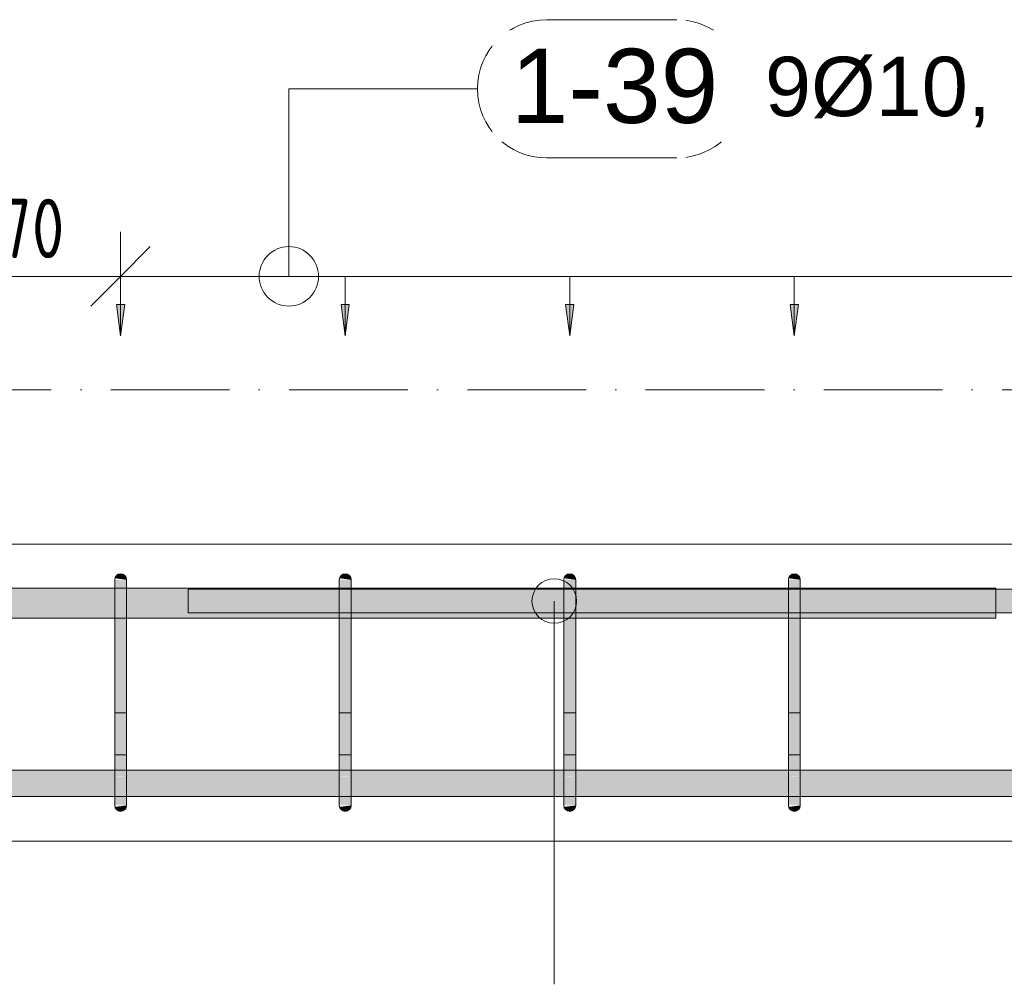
# Model space of a CAD drawing. Header units: millimetres. Extents: x 4307 to 42792, y 1610 to 10025.
# Tile 67 of 256: x 11523 to 12352, y 5499 to 6312. Entities that reach past the tile are written whole.
import ezdxf

# ---------------------------------------------------------------- set-up
doc = ezdxf.new("R2010")
doc.units = ezdxf.units.MM
doc.linetypes.add('Čerchovaná', pattern=[150, 100, -25, 0, -25])
for name, color, linetype, lineweight in [('A-ANNO-DIMS', 211, 'Continuous', 5), ('A-ANNO-DIMS-25', 211, 'Continuous', 5), ('A-FLOR-LEVL', 51, 'Continuous', 5), ('S-BEAM', 12, 'Continuous', 9), ('S-RBAR', 171, 'Continuous', 5), ('S-RBAR-IDEN', 171, 'Continuous', 5)]:
    doc.layers.add(name, color=color, linetype=linetype, lineweight=lineweight)
doc.styles.add('Arial', font='arial.ttf', dxfattribs={"height": 50})
doc.styles.add('Arial_1', font='arial.ttf', dxfattribs={"height": 62.5})
doc.styles.add('ISOCPEUR_2', font='isocpeur.ttf', dxfattribs={"width": 0.8, "height": 50})
doc.dimstyles.new('Vnitřní', dxfattribs={"dimscale": 304.8, "dimtxt": 49.799059, "dimasz": 0.164042, "dimexe": 0.123031, "dimexo": 0.0625, "dimgap": 0, "dimtad": 1, "dimdec": 0, "dimzin": 0, "dimdsep": 46, "dimtxsty": 'ISOCPEUR_2', "dimblk1": 'OBLIQUE', "dimblk2": 'OBLIQUE', "dimsah": 1, "dimcen": 0.09, "dimdle": 0.123031, "dimazin": 0, "dimtfac": 1, "dimtdec": 4, "dimtix": 1, "dimtmove": 0, "dimatfit": 3, "dimfxl": 0.123031, "dimfxlon": 1, "dimtvp": 1, "dimtolj": 1, "dimtzin": 0, "dimarcsym": 2})
doc.dimstyles.new('Výztuž_kusy__řezy__2', dxfattribs={"dimscale": 304.8, "dimtxt": 0.18, "dimasz": 0, "dimexe": 0, "dimexo": 0.0625, "dimgap": 0.082021, "dimtad": 1, "dimdec": 0, "dimzin": 0, "dimdsep": 46, "dimtxsty": 'Arial_1', "dimblk1": 'NONE', "dimblk2": 'NONE', "dimsah": 1, "dimcen": 0.09, "dimazin": 0, "dimtfac": 1, "dimtdec": 4, "dimtix": 1, "dimtmove": 0, "dimatfit": 3, "dimfxl": 0.164042, "dimfxlon": 1, "dimtvp": 1, "dimtfill": 1, "dimtolj": 1, "dimtzin": 0, "dimarcsym": 2})

# ---------------------------------------------------------------- blocks, each defined once
blk = doc.blocks.new('DIMBLOCK290-V1')
at = {"layer": 'A-ANNO-DIMS-25'}
for points in [[(11608.2, 6045.48), (11611.67, 6071.76), (11604.74, 6071.76)], [(11797.29, 6045.48), (11800.75, 6071.76), (11793.82, 6071.76)]]:
    blk.add_hatch(color=256, dxfattribs=at).paths.add_polyline_path(points)
for p, q in [((11608.2, 6095.48), (11797.29, 6095.48)), ((11608.2, 6095.48), (11608.2, 6095.48)), ((11608.2, 6095.48), (11608.2, 6045.48)), ((11797.29, 6095.48), (11797.29, 6095.48)), ((11797.29, 6095.48), (11797.29, 6045.48)), ((11611.67, 6071.76), (11604.74, 6071.76)), ((11604.74, 6071.76), (11608.2, 6045.48)), ((11608.2, 6045.48), (11611.67, 6071.76)), ((11800.75, 6071.76), (11793.82, 6071.76)), ((11793.82, 6071.76), (11797.29, 6045.48)), ((11797.29, 6045.48), (11800.75, 6071.76))]:
    blk.add_line(p, q, dxfattribs=at)
blk = doc.blocks.new('_None')
blk = doc.blocks.new('DIMBLOCK291-V1')
at = {"layer": 'A-ANNO-DIMS-25'}
for points in [[(11797.29, 6045.48), (11800.75, 6071.76), (11793.82, 6071.76)], [(11986.37, 6045.48), (11989.83, 6071.76), (11982.91, 6071.76)]]:
    blk.add_hatch(color=256, dxfattribs=at).paths.add_polyline_path(points)
for p, q in [((11797.29, 6095.48), (11986.37, 6095.48)), ((11797.29, 6095.48), (11797.29, 6095.48)), ((11797.29, 6095.48), (11797.29, 6045.48)), ((11986.37, 6095.48), (11986.37, 6095.48)), ((11986.37, 6095.48), (11986.37, 6045.48)), ((11800.75, 6071.76), (11793.82, 6071.76)), ((11793.82, 6071.76), (11797.29, 6045.48)), ((11797.29, 6045.48), (11800.75, 6071.76)), ((11989.83, 6071.76), (11982.91, 6071.76)), ((11982.91, 6071.76), (11986.37, 6045.48)), ((11986.37, 6045.48), (11989.83, 6071.76))]:
    blk.add_line(p, q, dxfattribs=at)
blk = doc.blocks.new('DIMBLOCK292-V1')
at = {"layer": 'A-ANNO-DIMS-25'}
for points in [[(11986.37, 6045.48), (11989.83, 6071.76), (11982.91, 6071.76)], [(12175.45, 6045.48), (12178.91, 6071.76), (12171.99, 6071.76)]]:
    blk.add_hatch(color=256, dxfattribs=at).paths.add_polyline_path(points)
for p, q in [((11986.37, 6095.48), (12175.45, 6095.48)), ((11986.37, 6095.48), (11986.37, 6095.48)), ((11986.37, 6095.48), (11986.37, 6045.48)), ((12175.45, 6095.48), (12175.45, 6095.48)), ((12175.45, 6095.48), (12175.45, 6045.48)), ((11989.83, 6071.76), (11982.91, 6071.76)), ((11982.91, 6071.76), (11986.37, 6045.48)), ((11986.37, 6045.48), (11989.83, 6071.76)), ((12178.91, 6071.76), (12171.99, 6071.76)), ((12171.99, 6071.76), (12175.45, 6045.48)), ((12175.45, 6045.48), (12178.91, 6071.76))]:
    blk.add_line(p, q, dxfattribs=at)
blk = doc.blocks.new('DIMBLOCK293-V1')
at = {"layer": 'A-ANNO-DIMS-25'}
for points in [[(12175.45, 6045.48), (12178.91, 6071.76), (12171.99, 6071.76)], [(12364.53, 6045.48), (12367.99, 6071.76), (12361.07, 6071.76)]]:
    blk.add_hatch(color=256, dxfattribs=at).paths.add_polyline_path(points)
for p, q in [((12175.45, 6095.48), (12364.53, 6095.48)), ((12175.45, 6095.48), (12175.45, 6095.48)), ((12175.45, 6095.48), (12175.45, 6045.48)), ((12364.53, 6095.48), (12364.53, 6095.48)), ((12364.53, 6095.48), (12364.53, 6045.48)), ((12178.91, 6071.76), (12171.99, 6071.76)), ((12171.99, 6071.76), (12175.45, 6045.48)), ((12175.45, 6045.48), (12178.91, 6071.76)), ((12367.99, 6071.76), (12361.07, 6071.76)), ((12361.07, 6071.76), (12364.53, 6045.48)), ((12364.53, 6045.48), (12367.99, 6071.76))]:
    blk.add_line(p, q, dxfattribs=at)
blk = doc.blocks.new('DIMBLOCK298-V1')
at = {"layer": 'A-ANNO-DIMS-25'}
for points in [[(11608.2, 6045.48), (11611.67, 6071.76), (11604.74, 6071.76)], [(11797.29, 6045.48), (11800.75, 6071.76), (11793.82, 6071.76)], [(11986.37, 6045.48), (11989.83, 6071.76), (11982.91, 6071.76)], [(12175.45, 6045.48), (12178.91, 6071.76), (12171.99, 6071.76)], [(12364.53, 6045.48), (12367.99, 6071.76), (12361.07, 6071.76)], [(12553.61, 6045.48), (12557.07, 6071.76), (12550.15, 6071.76)], [(12742.69, 6045.48), (12746.15, 6071.76), (12739.23, 6071.76)], [(12931.77, 6045.48), (12935.23, 6071.76), (12928.31, 6071.76)], [(13120.85, 6045.48), (13124.31, 6071.76), (13117.39, 6071.76)]]:
    blk.add_hatch(color=256, dxfattribs=at).paths.add_polyline_path(points)
for p, q in [((11608.2, 6095.48), (13120.85, 6095.48)), ((11608.2, 6095.48), (11797.29, 6095.48)), ((11608.2, 6095.48), (11608.2, 6095.48)), ((11608.2, 6095.48), (11608.2, 6045.48)), ((11797.29, 6095.48), (11986.37, 6095.48)), ((11797.29, 6095.48), (11797.29, 6095.48)), ((11797.29, 6095.48), (11797.29, 6045.48)), ((11986.37, 6095.48), (12175.45, 6095.48)), ((11986.37, 6095.48), (11986.37, 6095.48)), ((11986.37, 6095.48), (11986.37, 6045.48)), ((12175.45, 6095.48), (12364.53, 6095.48)), ((12175.45, 6095.48), (12175.45, 6095.48)), ((12175.45, 6095.48), (12175.45, 6045.48)), ((12364.53, 6095.48), (12553.61, 6095.48)), ((12364.53, 6095.48), (12364.53, 6095.48)), ((12364.53, 6095.48), (12364.53, 6045.48)), ((12553.61, 6095.48), (12742.69, 6095.48)), ((12553.61, 6095.48), (12553.61, 6095.48)), ((12553.61, 6095.48), (12553.61, 6045.48)), ((12742.69, 6095.48), (12931.77, 6095.48)), ((12742.69, 6095.48), (12742.69, 6095.48)), ((12742.69, 6095.48), (12742.69, 6045.48)), ((12931.77, 6095.48), (13120.85, 6095.48)), ((12931.77, 6095.48), (12931.77, 6095.48)), ((12931.77, 6095.48), (12931.77, 6045.48)), ((13120.85, 6095.48), (13120.85, 6095.48)), ((13120.85, 6095.48), (13120.85, 6045.48)), ((11611.67, 6071.76), (11604.74, 6071.76)), ((11604.74, 6071.76), (11608.2, 6045.48)), ((11608.2, 6045.48), (11611.67, 6071.76)), ((11800.75, 6071.76), (11793.82, 6071.76)), ((11793.82, 6071.76), (11797.29, 6045.48)), ((11797.29, 6045.48), (11800.75, 6071.76)), ((11989.83, 6071.76), (11982.91, 6071.76)), ((11982.91, 6071.76), (11986.37, 6045.48)), ((11986.37, 6045.48), (11989.83, 6071.76)), ((12178.91, 6071.76), (12171.99, 6071.76)), ((12171.99, 6071.76), (12175.45, 6045.48)), ((12175.45, 6045.48), (12178.91, 6071.76)), ((12367.99, 6071.76), (12361.07, 6071.76)), ((12361.07, 6071.76), (12364.53, 6045.48)), ((12364.53, 6045.48), (12367.99, 6071.76)), ((12557.07, 6071.76), (12550.15, 6071.76)), ((12550.15, 6071.76), (12553.61, 6045.48)), ((12553.61, 6045.48), (12557.07, 6071.76)), ((12746.15, 6071.76), (12739.23, 6071.76)), ((12739.23, 6071.76), (12742.69, 6045.48)), ((12742.69, 6045.48), (12746.15, 6071.76)), ((12935.23, 6071.76), (12928.31, 6071.76)), ((12928.31, 6071.76), (12931.77, 6045.48)), ((12931.77, 6045.48), (12935.23, 6071.76)), ((13124.31, 6071.76), (13117.39, 6071.76)), ((13117.39, 6071.76), (13120.85, 6045.48)), ((13120.85, 6045.48), (13124.31, 6071.76))]:
    blk.add_line(p, q, dxfattribs=at)
blk = doc.blocks.new('Popisek výztuže__BEZ NATOČENÍ_ - _Typ_ množství_PRAVÝ _řezy_-573725-V1')
at = {"layer": 'S-RBAR-IDEN'}
for p, q in [((5911.19, 9413.62), (5801.5, 9413.62)), ((5801.5, 9297.19), (5911.19, 9297.19))]:
    blk.add_line(p, q, dxfattribs=at)
for centre, start, end in [((5801.5, 9355.4), 90, 270), ((5911.19, 9355.4), 277.64339, 82.35661)]:
    blk.add_arc(centre, 58.22, start, end, dxfattribs=at)
blk = doc.blocks.new('DIMBLOCK426-V1')
at = {"layer": 'A-ANNO-DIMS-25'}
for p, q in [((11438.2, 6095.48), (11438.2, 6132.98)), ((11608.2, 6095.48), (11608.2, 6132.98)), ((11438.2, 6095.48), (11463.2, 6120.48)), ((11608.2, 6095.48), (11633.2, 6120.48)), ((11400.7, 6095.48), (11645.7, 6095.48)), ((11438.2, 6095.48), (11413.2, 6070.48)), ((11438.2, 6095.48), (11438.2, 6057.98)), ((11608.2, 6095.48), (11583.2, 6070.48)), ((11608.2, 6095.48), (11608.2, 6057.98))]:
    blk.add_line(p, q, dxfattribs=at)
at = {"layer": 'A-ANNO-DIMS-25', "color": 0, "insert": (11485.38, 6160.8), "char_height": 50, "width": 90.7875, "attachment_point": 1, "line_spacing_factor": 1.149209, "style": 'ISOCPEUR_2'}
blk.add_mtext('170', dxfattribs=at)
blk = doc.blocks.new('_Oblique')
at = {"color": 0, "linetype": 'ByBlock', "lineweight": -2}
blk.add_line((-0.5, -0.5), (0.5, 0.5), dxfattribs=at)

msp = doc.modelspace()

# ---------------------------------------------------------------- hatches: boundary and pattern name
at = {"layer": 'S-RBAR'}
for points in [[(11613.2, 5840), (11613.03, 5841.29), (11612.53, 5842.5), (11611.74, 5843.54), (11610.7, 5844.33), (11609.5, 5844.83), (11608.2, 5845), (11606.91, 5844.83), (11605.7, 5844.33), (11604.67, 5843.54), (11603.87, 5842.5), (11603.38, 5841.29), (11613.03, 5840.02)], [(11802.29, 5840), (11802.12, 5841.29), (11801.62, 5842.5), (11800.82, 5843.54), (11799.79, 5844.33), (11798.58, 5844.83), (11797.29, 5845), (11795.99, 5844.83), (11794.79, 5844.33), (11793.75, 5843.54), (11792.96, 5842.5), (11792.46, 5841.29), (11802.12, 5840.02)], [(11991.37, 5840), (11991.2, 5841.29), (11990.7, 5842.5), (11989.9, 5843.54), (11988.87, 5844.33), (11987.66, 5844.83), (11986.37, 5845), (11984.94, 5844.77), (11983.87, 5844.33), (11982.83, 5843.54), (11982.04, 5842.5), (11981.54, 5841.29), (11991.2, 5840.02)], [(12180.45, 5840), (12180.28, 5841.29), (12179.78, 5842.5), (12178.98, 5843.54), (12177.95, 5844.33), (12176.74, 5844.83), (12175.45, 5845), (12174.15, 5844.83), (12172.95, 5844.33), (12171.91, 5843.54), (12171.12, 5842.5), (12170.62, 5841.29), (12180.28, 5840.02)], [(11613.2, 5815), (11613.2, 5840), (11603.2, 5840), (11603.2, 5815)], [(11802.29, 5815), (11802.29, 5840), (11792.29, 5840), (11792.29, 5815)], [(11984.94, 5815), (11991.37, 5815), (11991.37, 5840), (11981.37, 5840), (11981.37, 5815)], [(12180.45, 5815), (12180.45, 5840), (12170.45, 5840), (12170.45, 5815)], [(11613.2, 5675), (11613.2, 5815), (11603.2, 5815), (11603.2, 5675)], [(11802.29, 5675), (11802.29, 5815), (11792.29, 5815), (11792.29, 5675)], [(11984.94, 5675), (11991.37, 5675), (11991.37, 5815), (11981.37, 5815), (11981.37, 5675)], [(12180.45, 5675), (12180.45, 5815), (12170.45, 5815), (12170.45, 5675)], [(11608.2, 5645), (11609.5, 5645.17), (11610.7, 5645.67), (11611.74, 5646.46), (11612.53, 5647.5), (11613.03, 5648.71), (11613.03, 5649.98), (11603.38, 5648.71), (11603.87, 5647.5), (11604.67, 5646.46), (11605.7, 5645.67), (11606.91, 5645.17)], [(11797.29, 5645), (11798.58, 5645.17), (11799.79, 5645.67), (11800.82, 5646.46), (11801.62, 5647.5), (11802.12, 5648.71), (11802.12, 5649.98), (11792.46, 5648.71), (11792.96, 5647.5), (11793.75, 5646.46), (11794.79, 5645.67), (11795.99, 5645.17)], [(11986.37, 5645), (11987.66, 5645.17), (11988.87, 5645.67), (11989.9, 5646.46), (11990.7, 5647.5), (11991.2, 5648.71), (11991.2, 5649.98), (11981.54, 5648.71), (11982.04, 5647.5), (11982.83, 5646.46), (11983.87, 5645.67), (11985.07, 5645.17)], [(12175.45, 5645), (12176.74, 5645.17), (12177.95, 5645.67), (12178.98, 5646.46), (12179.78, 5647.5), (12180.28, 5648.71), (12180.28, 5649.98), (12170.62, 5648.71), (12171.12, 5647.5), (12171.91, 5646.46), (12172.95, 5645.67), (12174.15, 5645.17)]]:
    msp.add_hatch(color=7, dxfattribs=at).paths.add_polyline_path(points)
h = msp.add_hatch(color=7, dxfattribs=at)
h.paths.add_polyline_path([(7690, 5807.8), (7847.89, 5807.8), (7847.89, 5832.8), (7690, 5832.8)])
h.paths.add_polyline_path([(12345, 5807.8), (12345, 5832.8), (12180.45, 5832.8), (12180.45, 5807.8), (12338.34, 5807.8)])
h.paths.add_polyline_path([(10296.47, 5807.8), (10377.03, 5807.8), (10377.03, 5832.8), (10291.02, 5832.8), (10291.02, 5807.8)])
h.paths.add_polyline_path([(12170.45, 5807.8), (12170.45, 5832.8), (11991.37, 5832.8), (11991.37, 5807.8), (12142, 5807.8)])
h.paths.add_polyline_path([(7857.89, 5807.8), (8030.39, 5807.8), (8030.39, 5832.8), (7857.89, 5832.8), (7857.89, 5815)])
h.paths.add_polyline_path([(10281.02, 5807.8), (10281.02, 5832.8), (10195, 5832.8), (10195, 5807.8), (10217.94, 5807.8)])
h.paths.add_polyline_path([(8040.39, 5807.8), (8212.89, 5807.8), (8212.89, 5832.8), (8040.39, 5832.8), (8040.39, 5815)])
h.paths.add_polyline_path([(10483.05, 5807.8), (10569.06, 5807.8), (10569.06, 5832.8), (10483.05, 5832.8), (10483.05, 5815)])
h.paths.add_polyline_path([(10185, 5807.8), (10185, 5832.8), (10095, 5832.8), (10095, 5807.8), (10139.41, 5807.8)])
h.paths.add_polyline_path([(8222.89, 5807.8), (8371.42, 5807.8), (8371.42, 5832.8), (8222.89, 5832.8), (8222.89, 5815)])
h.paths.add_polyline_path([(11981.37, 5807.8), (11981.37, 5832.8), (11802.29, 5832.8), (11802.29, 5807.8), (11945.67, 5807.8)])
h.paths.add_polyline_path([(10085, 5807.8), (10085, 5832.8), (10045, 5832.8), (10045, 5807.8), (10060.88, 5807.8)])
h.paths.add_polyline_path([(8381.42, 5807.8), (8467.37, 5807.8), (8467.37, 5832.8), (8381.42, 5832.8), (8381.42, 5815)])
h.paths.add_polyline_path([(10453.54, 5807.8), (10473.05, 5807.8), (10473.05, 5832.8), (10387.03, 5832.8), (10387.03, 5807.8)])
h.paths.add_polyline_path([(8477.37, 5807.8), (8563.33, 5807.8), (8563.33, 5832.8), (8477.37, 5832.8), (8477.37, 5815)])
h.paths.add_polyline_path([(11792.29, 5807.8), (11792.29, 5832.8), (11613.2, 5832.8), (11613.2, 5807.8), (11788.6, 5807.8)])
h.paths.add_polyline_path([(10579.06, 5807.8), (10665.08, 5807.8), (10665.08, 5832.8), (10579.06, 5832.8), (10579.06, 5815)])
h.paths.add_polyline_path([(8573.33, 5807.8), (8659.28, 5807.8), (8659.28, 5832.8), (8573.33, 5832.8), (8573.33, 5815)])
h.paths.add_polyline_path([(10035, 5807.8), (10035, 5832.8), (9995, 5832.8), (9995, 5807.8), (10021.61, 5807.8)])
h.paths.add_polyline_path([(8669.28, 5807.8), (8755.23, 5807.8), (8755.23, 5832.8), (8669.28, 5832.8), (8669.28, 5815)])
h.paths.add_polyline_path([(11603.2, 5807.8), (11603.2, 5832.8), (11443.2, 5832.8), (11443.2, 5807.8), (11553, 5807.8)])
h.paths.add_polyline_path([(9985, 5807.8), (9985, 5832.8), (9945, 5832.8), (9945, 5807.8), (9982.34, 5807.8)])
h.paths.add_polyline_path([(8765.23, 5807.8), (8851.19, 5807.8), (8851.19, 5832.8), (8765.23, 5832.8), (8765.23, 5815)])
h.paths.add_polyline_path([(10675.08, 5807.8), (10761.09, 5807.8), (10761.09, 5832.8), (10675.08, 5832.8), (10675.08, 5815)])
h.paths.add_polyline_path([(8861.19, 5807.8), (8947.14, 5807.8), (8947.14, 5832.8), (8861.19, 5832.8), (8861.19, 5815)])
h.paths.add_polyline_path([(9935, 5807.8), (9935, 5832.8), (9895, 5832.8), (9895, 5807.8), (9903.81, 5807.8)])
h.paths.add_polyline_path([(8957.14, 5807.8), (9043.09, 5807.8), (9043.09, 5832.8), (8957.14, 5832.8), (8957.14, 5815)])
h.paths.add_polyline_path([(11433.2, 5807.8), (11433.2, 5832.8), (11347.19, 5832.8), (11347.19, 5807.8), (11395.94, 5807.8)])
h.paths.add_polyline_path([(9053.09, 5807.8), (9139.05, 5807.8), (9139.05, 5832.8), (9053.09, 5832.8), (9053.09, 5815)])
h.paths.add_polyline_path([(9885, 5807.8), (9885, 5832.8), (9845, 5832.8), (9845, 5807.8), (9864.54, 5807.8)])
h.paths.add_polyline_path([(9149.05, 5807.8), (9235, 5807.8), (9235, 5832.8), (9149.05, 5832.8), (9149.05, 5815)])
h.paths.add_polyline_path([(11337.19, 5807.8), (11337.19, 5832.8), (11251.17, 5832.8), (11251.17, 5807.8), (11317.41, 5807.8)])
h.paths.add_polyline_path([(10771.09, 5807.8), (10857.11, 5807.8), (10857.11, 5832.8), (10771.09, 5832.8), (10771.09, 5815)])
h.paths.add_polyline_path([(9245, 5807.8), (9335, 5807.8), (9335, 5832.8), (9245, 5832.8), (9245, 5815)])
h.paths.add_polyline_path([(9835, 5807.8), (9835, 5832.8), (9795, 5832.8), (9795, 5807.8), (9825.28, 5807.8)])
h.paths.add_polyline_path([(9345, 5807.8), (9385, 5807.8), (9385, 5832.8), (9345, 5832.8), (9345, 5815)])
h.paths.add_polyline_path([(10867.11, 5807.8), (10953.13, 5807.8), (10953.13, 5832.8), (10867.11, 5832.8), (10867.11, 5815)])
h.paths.add_polyline_path([(11241.17, 5807.8), (11241.17, 5832.8), (11155.16, 5832.8), (11155.16, 5807.8), (11238.87, 5807.8)])
h.paths.add_polyline_path([(9785, 5807.8), (9785, 5832.8), (9745, 5832.8), (9745, 5807.8), (9746.74, 5807.8)])
h.paths.add_polyline_path([(9395, 5807.8), (9435, 5807.8), (9435, 5832.8), (9395, 5832.8), (9395, 5815)])
h.paths.add_polyline_path([(9445, 5807.8), (9485, 5807.8), (9485, 5832.8), (9445, 5832.8), (9445, 5815)])
h.paths.add_polyline_path([(9735, 5807.8), (9735, 5832.8), (9695, 5832.8), (9695, 5807.8), (9707.48, 5807.8)])
h.paths.add_polyline_path([(11145.16, 5807.8), (11145.16, 5832.8), (11059.14, 5832.8), (11059.14, 5807.8), (11081.81, 5807.8)])
h.paths.add_polyline_path([(10963.13, 5807.8), (11049.14, 5807.8), (11049.14, 5832.8), (10963.13, 5832.8), (10963.13, 5815)])
h.paths.add_polyline_path([(9495, 5807.8), (9535, 5807.8), (9535, 5832.8), (9495, 5832.8), (9495, 5815)])
h.paths.add_polyline_path([(9685, 5807.8), (9685, 5832.8), (9645, 5832.8), (9645, 5807.8), (9668.21, 5807.8)])
h.paths.add_polyline_path([(9545, 5807.8), (9585, 5807.8), (9585, 5832.8), (9545, 5832.8), (9545, 5815)])
h.paths.add_polyline_path([(9595, 5807.8), (9635, 5807.8), (9635, 5832.8), (9595, 5832.8), (9595, 5815)])
h = msp.add_hatch(color=7, dxfattribs=at)
h.paths.add_polyline_path([(12385, 5812.07), (12385, 5832.07), (12369.53, 5832.07), (12369.53, 5812.07), (12377.6, 5812.07)])
h.paths.add_polyline_path([(12345, 5812.07), (12359.53, 5812.07), (12359.53, 5832.07), (12345, 5832.07), (12345, 5815)])
h = msp.add_hatch(color=7, dxfattribs=at)
h.paths.add_polyline_path([(12548.61, 5657.64), (12548.61, 5679.64), (12369.53, 5679.64), (12369.53, 5657.64), (12534.67, 5657.64)])
h.paths.add_polyline_path([(14985, 5657.64), (14985, 5679.64), (14945, 5679.64), (14945, 5657.64), (14969.19, 5657.64)])
h.paths.add_polyline_path([(10761.09, 5657.64), (10761.09, 5679.64), (10675.08, 5679.64), (10675.08, 5657.64), (10728.41, 5657.64)])
h.paths.add_polyline_path([(9864.54, 5657.64), (9885, 5657.92), (9885, 5679.64), (9845, 5679.64), (9845, 5657.64)])
h.paths.add_polyline_path([(10771.09, 5657.64), (10857.11, 5657.92), (10857.11, 5679.64), (10771.09, 5679.64), (10771.09, 5657.92)])
h.paths.add_polyline_path([(10867.11, 5657.64), (10953.13, 5657.92), (10953.13, 5679.64), (10867.11, 5679.64), (10867.11, 5657.92)])
h.paths.add_polyline_path([(14066.06, 5657.64), (14150.94, 5657.92), (14150.94, 5679.64), (14064.92, 5679.64), (14064.92, 5657.64)])
h.paths.add_polyline_path([(15002.3, 5657.64), (15002.3, 5679.64), (14995, 5679.64), (14995, 5657.64)])
h.paths.add_polyline_path([(14183.86, 5657.64), (14246.95, 5657.92), (14246.95, 5679.64), (14160.94, 5679.64), (14160.94, 5657.64)])
h.paths.add_polyline_path([(10665.08, 5657.64), (10665.08, 5679.64), (10579.06, 5679.64), (10579.06, 5657.64), (10649.87, 5657.64)])
h.paths.add_polyline_path([(9895, 5657.64), (9935, 5657.92), (9935, 5679.64), (9895, 5679.64), (9895, 5657.92)])
h.paths.add_polyline_path([(10963.13, 5657.64), (11049.14, 5657.92), (11049.14, 5679.64), (10963.13, 5679.64), (10963.13, 5657.92)])
h.paths.add_polyline_path([(14054.92, 5657.64), (14054.92, 5679.64), (13968.91, 5679.64), (13968.91, 5657.64), (14026.8, 5657.64)])
h.paths.add_polyline_path([(11059.14, 5657.64), (11145.16, 5657.92), (11145.16, 5679.64), (11059.14, 5679.64), (11059.14, 5657.92)])
h.paths.add_polyline_path([(14935, 5657.64), (14935, 5679.64), (14895, 5679.64), (14895, 5657.64), (14929.93, 5657.64)])
h.paths.add_polyline_path([(14256.95, 5657.64), (14342.97, 5657.92), (14342.97, 5679.64), (14256.95, 5679.64), (14256.95, 5657.92)])
h.paths.add_polyline_path([(13958.91, 5657.64), (13958.91, 5679.64), (13872.89, 5679.64), (13872.89, 5657.64), (13948.26, 5657.64)])
h.paths.add_polyline_path([(11155.16, 5657.64), (11241.17, 5657.92), (11241.17, 5679.64), (11155.16, 5679.64), (11155.16, 5657.92)])
h.paths.add_polyline_path([(9745, 5657.64), (9785, 5657.92), (9785, 5679.64), (9745, 5679.64), (9745, 5657.92)])
h.paths.add_polyline_path([(10569.06, 5657.64), (10569.06, 5679.64), (10483.05, 5679.64), (10483.05, 5657.64), (10532.07, 5657.64)])
h.paths.add_polyline_path([(11251.17, 5657.64), (11337.19, 5657.92), (11337.19, 5679.64), (11251.17, 5679.64), (11251.17, 5657.92)])
h.paths.add_polyline_path([(9945, 5657.64), (9985, 5657.92), (9985, 5679.64), (9945, 5679.64), (9945, 5657.92)])
h.paths.add_polyline_path([(11347.19, 5657.64), (11433.2, 5657.92), (11433.2, 5679.64), (11347.19, 5679.64), (11347.19, 5657.92)])
h.paths.add_polyline_path([(10473.05, 5657.64), (10473.05, 5679.64), (10387.03, 5679.64), (10387.03, 5657.64), (10453.54, 5657.64)])
h.paths.add_polyline_path([(14885, 5657.64), (14885, 5679.64), (14845, 5679.64), (14845, 5657.64), (14851.39, 5657.64)])
h.paths.add_polyline_path([(9835, 5657.64), (9835, 5679.64), (9795, 5679.64), (9795, 5657.64), (9825.28, 5657.64)])
h.paths.add_polyline_path([(13862.89, 5657.64), (13862.89, 5679.64), (13776.87, 5679.64), (13776.87, 5657.64), (13830.46, 5657.64)])
h.paths.add_polyline_path([(13766.87, 5657.64), (13766.87, 5679.64), (13680.86, 5679.64), (13680.86, 5657.64), (13751.93, 5657.64)])
h.paths.add_polyline_path([(14835, 5657.64), (14835, 5679.64), (14795, 5679.64), (14795, 5657.64), (14812.13, 5657.64)])
h.paths.add_polyline_path([(11443.2, 5657.64), (11603.2, 5657.92), (11603.2, 5679.64), (11443.2, 5679.64), (11443.2, 5657.92)])
h.paths.add_polyline_path([(11613.2, 5657.64), (11792.29, 5657.92), (11792.29, 5679.64), (11613.2, 5679.64), (11613.2, 5657.92)])
h.paths.add_polyline_path([(14352.97, 5657.64), (14438.98, 5657.92), (14438.98, 5679.64), (14352.97, 5679.64), (14352.97, 5657.92)])
h.paths.add_polyline_path([(10377.03, 5657.64), (10377.03, 5679.64), (10291.02, 5679.64), (10291.02, 5657.64), (10375.01, 5657.64)])
h.paths.add_polyline_path([(9995, 5657.64), (10035, 5657.92), (10035, 5679.64), (9995, 5679.64), (9995, 5657.92)])
h.paths.add_polyline_path([(11802.29, 5657.64), (11981.37, 5657.92), (11981.37, 5679.64), (11802.29, 5679.64), (11802.29, 5657.92)])
h.paths.add_polyline_path([(14785, 5657.64), (14785, 5679.64), (14745, 5679.64), (14745, 5657.64), (14772.86, 5657.64)])
h.paths.add_polyline_path([(13670.86, 5657.64), (13670.86, 5679.64), (13584.84, 5679.64), (13584.84, 5657.64), (13634.13, 5657.64)])
h.paths.add_polyline_path([(11991.37, 5657.64), (12170.45, 5657.92), (12170.45, 5679.64), (11991.37, 5679.64), (11991.37, 5657.92)])
h.paths.add_polyline_path([(9727.7, 5657.64), (9735, 5657.92), (9735, 5679.64), (9727.7, 5679.64), (9727.7, 5657.92)])
h.paths.add_polyline_path([(12180.45, 5657.64), (12359.53, 5657.92), (12359.53, 5679.64), (12180.45, 5679.64), (12180.45, 5657.92)])
h.paths.add_polyline_path([(10281.02, 5657.64), (10281.02, 5679.64), (10195, 5679.64), (10195, 5657.64), (10257.21, 5657.64)])
h.paths.add_polyline_path([(13574.84, 5657.64), (13574.84, 5679.64), (13488.83, 5679.64), (13488.83, 5657.64), (13555.6, 5657.64)])
h.paths.add_polyline_path([(14735, 5657.64), (14735, 5679.64), (14695, 5679.64), (14695, 5657.64), (14733.59, 5657.64)])
h.paths.add_polyline_path([(14448.98, 5657.64), (14535, 5657.92), (14535, 5679.64), (14448.98, 5679.64), (14448.98, 5657.92)])
h.paths.add_polyline_path([(10045, 5657.64), (10085, 5657.92), (10085, 5679.64), (10045, 5679.64), (10045, 5657.92)])
h.paths.add_polyline_path([(12558.61, 5657.64), (12737.69, 5657.92), (12737.69, 5679.64), (12558.61, 5679.64), (12558.61, 5657.92)])
h.paths.add_polyline_path([(13478.83, 5657.64), (13478.83, 5679.64), (13392.81, 5679.64), (13392.81, 5657.64), (13477.07, 5657.64)])
h.paths.add_polyline_path([(10185, 5657.64), (10185, 5679.64), (10095, 5679.64), (10095, 5657.64), (10178.68, 5657.64)])
h.paths.add_polyline_path([(12747.69, 5657.64), (12926.77, 5657.92), (12926.77, 5679.64), (12747.69, 5679.64), (12747.69, 5657.92)])
h.paths.add_polyline_path([(14685, 5657.64), (14685, 5679.64), (14645, 5679.64), (14645, 5657.64), (14655.06, 5657.64)])
h.paths.add_polyline_path([(14635, 5657.64), (14635, 5679.64), (14545, 5679.64), (14545, 5657.64), (14615.8, 5657.64)])
h.paths.add_polyline_path([(13382.81, 5657.64), (13382.81, 5679.64), (13296.8, 5679.64), (13296.8, 5657.64), (13359.27, 5657.64)])
h.paths.add_polyline_path([(12936.77, 5657.64), (13115.85, 5657.92), (13115.85, 5679.64), (12936.77, 5679.64), (12936.77, 5657.92)])
h.paths.add_polyline_path([(13125.85, 5657.64), (13286.8, 5657.92), (13286.8, 5679.64), (13125.85, 5679.64), (13125.85, 5657.92)])
h = msp.add_hatch(color=7, dxfattribs=at)
h.paths.add_polyline_path([(11613.2, 5653.08), (11613.2, 5653.74), (11611.85, 5653.89), (11611, 5653.51)])
h.paths.add_polyline_path([(11607.71, 5655.53), (11606.03, 5657.49), (11603.2, 5657.92), (11603.2, 5656.75)])
h.paths.add_polyline_path([(11613.2, 5661.72), (11613.2, 5663.44), (11603.2, 5665.43), (11607.93, 5661.91)])
h.paths.add_polyline_path([(11603.2, 5674.03), (11613.2, 5674.24), (11613.2, 5675), (11603.2, 5675)])
h = msp.add_hatch(color=7, dxfattribs=at)
h.paths.add_polyline_path([(11613.2, 5650), (11613.2, 5653.08), (11611, 5653.51), (11611.85, 5653.89), (11613.2, 5653.74), (11613.2, 5661.72), (11608.67, 5661.99), (11603.2, 5665.43), (11603.2, 5658.15), (11606.18, 5657.32), (11607.71, 5655.53), (11603.2, 5656.75), (11603.38, 5650.99), (11605.29, 5650.85), (11609.5, 5650.4)])
h.paths.add_polyline_path([(11603.2, 5650), (11613.2, 5650), (11603.2, 5650.85)])
h.paths.add_polyline_path([(11613.2, 5663.44), (11613.2, 5674.24), (11611.18, 5674.03), (11603.2, 5674.03), (11603.2, 5665.43)])
h = msp.add_hatch(color=7, dxfattribs=at)
h.paths.add_polyline_path([(11802.29, 5653.08), (11802.29, 5653.74), (11800.93, 5653.89), (11800.08, 5653.51)])
h.paths.add_polyline_path([(11796.79, 5655.53), (11795.11, 5657.49), (11792.29, 5657.92), (11792.29, 5656.75)])
h.paths.add_polyline_path([(11802.29, 5661.72), (11802.29, 5663.44), (11792.29, 5665.43), (11797.01, 5661.91)])
h.paths.add_polyline_path([(11792.29, 5674.03), (11802.29, 5674.24), (11802.29, 5675), (11792.29, 5675)])
h = msp.add_hatch(color=7, dxfattribs=at)
h.paths.add_polyline_path([(11802.29, 5650), (11802.29, 5653.08), (11800.08, 5653.51), (11800.93, 5653.89), (11802.29, 5653.74), (11802.29, 5661.72), (11797.75, 5661.99), (11792.29, 5665.43), (11792.29, 5658.15), (11795.26, 5657.32), (11796.79, 5655.53), (11792.29, 5656.75), (11792.46, 5650.99), (11794.37, 5650.85), (11798.58, 5650.4)])
h.paths.add_polyline_path([(11792.29, 5650), (11802.29, 5650), (11792.29, 5650.85)])
h.paths.add_polyline_path([(11802.29, 5663.44), (11802.29, 5674.24), (11800.26, 5674.03), (11792.29, 5674.03), (11792.29, 5665.43)])
h = msp.add_hatch(color=7, dxfattribs=at)
h.paths.add_polyline_path([(11991.37, 5653.08), (11991.37, 5653.74), (11990.01, 5653.89), (11989.16, 5653.51)])
h.paths.add_polyline_path([(11985.88, 5655.53), (11984.19, 5657.49), (11981.37, 5657.92), (11981.37, 5656.75), (11984.94, 5655.79)])
h.paths.add_polyline_path([(11991.37, 5661.72), (11991.37, 5663.44), (11981.37, 5665.43), (11986.09, 5661.91)])
h.paths.add_polyline_path([(11981.37, 5674.03), (11991.37, 5674.24), (11991.37, 5675), (11981.37, 5675)])
h = msp.add_hatch(color=7, dxfattribs=at)
h.paths.add_polyline_path([(11991.37, 5650), (11991.37, 5653.08), (11989.16, 5653.51), (11990.01, 5653.89), (11991.37, 5653.74), (11991.37, 5661.72), (11986.84, 5661.99), (11986.03, 5662.5), (11984.94, 5662.5), (11984.94, 5663.19), (11981.37, 5665.43), (11981.37, 5658.15), (11984.34, 5657.32), (11985.88, 5655.53), (11981.37, 5656.75), (11981.54, 5650.99), (11984.94, 5650.69), (11987.66, 5650.4)])
h.paths.add_polyline_path([(11991.37, 5650), (11981.37, 5650.85), (11981.54, 5650), (11984.94, 5650)])
h.paths.add_polyline_path([(11991.37, 5663.44), (11991.37, 5674.24), (11989.34, 5674.03), (11981.37, 5674.03), (11981.37, 5665.43), (11984.94, 5664.72)])
h = msp.add_hatch(color=7, dxfattribs=at)
h.paths.add_polyline_path([(12180.45, 5653.08), (12180.45, 5653.74), (12179.09, 5653.89), (12178.25, 5653.51)])
h.paths.add_polyline_path([(12174.96, 5655.53), (12173.27, 5657.49), (12170.45, 5657.92), (12170.45, 5656.75)])
h.paths.add_polyline_path([(12180.45, 5661.72), (12180.45, 5663.44), (12170.45, 5665.43), (12175.17, 5661.91)])
h.paths.add_polyline_path([(12170.45, 5674.03), (12180.45, 5674.24), (12180.45, 5675), (12170.45, 5675)])
h = msp.add_hatch(color=7, dxfattribs=at)
h.paths.add_polyline_path([(12180.45, 5650), (12180.45, 5653.08), (12178.25, 5653.51), (12179.09, 5653.89), (12180.45, 5653.74), (12180.45, 5661.72), (12175.92, 5661.99), (12170.45, 5665.43), (12170.45, 5658.15), (12173.42, 5657.32), (12174.96, 5655.53), (12170.45, 5656.75), (12170.62, 5650.99), (12172.53, 5650.85), (12176.74, 5650.4)])
h.paths.add_polyline_path([(12170.45, 5650), (12180.45, 5650), (12170.45, 5650.85)])
h.paths.add_polyline_path([(12180.45, 5663.44), (12180.45, 5674.24), (12178.42, 5674.03), (12170.45, 5674.03), (12170.45, 5665.43)])

# ---------------------------------------------------------------- linework, layer by layer
at = {"layer": 'A-FLOR-LEVL', "linetype": 'Čerchovaná'}
msp.add_line((4395.14, 6000), (25778.88, 6000), dxfattribs=at)
at = {"layer": 'S-BEAM'}
for p, q in [((9890, 5870), (14840, 5870)), ((9890, 5870), (14840, 5870)), ((14840, 5620), (9890, 5620)), ((9890, 5620), (14840, 5620))]:
    msp.add_line(p, q, dxfattribs=at)
at = {"layer": 'S-RBAR'}
for p, q in [((11603.2, 5815), (11603.2, 5840)), ((11603.2, 5815), (11603.2, 5840)), ((11613.2, 5815), (11613.2, 5840)), ((11613.2, 5815), (11613.2, 5840)), ((11792.29, 5815), (11792.29, 5840)), ((11792.29, 5815), (11792.29, 5840)), ((11802.29, 5815), (11802.29, 5840)), ((11802.29, 5815), (11802.29, 5840)), ((11981.37, 5815), (11981.37, 5840)), ((11981.37, 5815), (11981.37, 5840)), ((11991.37, 5815), (11991.37, 5840)), ((11991.37, 5815), (11991.37, 5840)), ((12170.45, 5815), (12170.45, 5840)), ((12170.45, 5815), (12170.45, 5840)), ((12180.45, 5815), (12180.45, 5840)), ((12180.45, 5815), (12180.45, 5840)), ((7690, 5832.8), (12345, 5832.8)), ((7690, 5832.8), (12345, 5832.8)), ((7690, 5832.8), (12345, 5832.8)), ((13065, 5832.07), (11665, 5832.07)), ((11665, 5832.07), (11665, 5812.07)), ((13065, 5832.07), (11665, 5832.07)), ((11665, 5832.07), (11665, 5812.07)), ((13065, 5832.07), (11665, 5832.07)), ((11665, 5832.07), (11665, 5812.07)), ((12345, 5807.8), (12345, 5832.8)), ((12345, 5807.8), (12345, 5832.8)), ((12345, 5807.8), (12345, 5832.8)), ((11603.2, 5675), (11603.2, 5815)), ((11603.2, 5815), (11603.2, 5675)), ((11613.2, 5675), (11613.2, 5815)), ((11613.2, 5815), (11613.2, 5675)), ((13065, 5812.07), (11665, 5812.07)), ((13065, 5812.07), (11665, 5812.07)), ((13065, 5812.07), (11665, 5812.07)), ((11792.29, 5675), (11792.29, 5815)), ((11792.29, 5815), (11792.29, 5675)), ((11802.29, 5675), (11802.29, 5815)), ((11802.29, 5815), (11802.29, 5675)), ((11981.37, 5675), (11981.37, 5815)), ((11981.37, 5815), (11981.37, 5675)), ((11991.37, 5675), (11991.37, 5815)), ((11991.37, 5815), (11991.37, 5675)), ((12170.45, 5675), (12170.45, 5815)), ((12170.45, 5815), (12170.45, 5675)), ((12180.45, 5675), (12180.45, 5815)), ((12180.45, 5815), (12180.45, 5675)), ((7690, 5807.8), (12345, 5807.8)), ((7690, 5807.8), (12345, 5807.8)), ((7690, 5807.8), (12345, 5807.8)), ((11603.2, 5728.03), (11603.2, 5692.68)), ((11603.2, 5728.03), (11613.2, 5728.03)), ((11613.2, 5728.03), (11613.2, 5692.68)), ((11792.29, 5728.03), (11792.29, 5692.68)), ((11792.29, 5728.03), (11802.29, 5728.03)), ((11802.29, 5728.03), (11802.29, 5692.68)), ((11981.37, 5728.03), (11981.37, 5692.68)), ((11981.37, 5728.03), (11991.37, 5728.03)), ((11991.37, 5728.03), (11991.37, 5692.68)), ((12170.45, 5728.03), (12170.45, 5692.68)), ((12170.45, 5728.03), (12180.45, 5728.03)), ((12180.45, 5728.03), (12180.45, 5692.68)), ((11603.2, 5650), (11603.2, 5692.68)), ((11613.2, 5692.68), (11603.2, 5692.68)), ((11603.2, 5657.32), (11603.2, 5692.68)), ((11613.2, 5650), (11613.2, 5692.68)), ((11613.2, 5657.32), (11613.2, 5692.68)), ((11792.29, 5650), (11792.29, 5692.68)), ((11802.29, 5692.68), (11792.29, 5692.68)), ((11792.29, 5657.32), (11792.29, 5692.68)), ((11802.29, 5650), (11802.29, 5692.68)), ((11802.29, 5657.32), (11802.29, 5692.68)), ((11981.37, 5650), (11981.37, 5692.68)), ((11991.37, 5692.68), (11981.37, 5692.68)), ((11981.37, 5657.32), (11981.37, 5692.68)), ((11991.37, 5650), (11991.37, 5692.68)), ((11991.37, 5657.32), (11991.37, 5692.68)), ((12170.45, 5650), (12170.45, 5692.68)), ((12180.45, 5692.68), (12170.45, 5692.68)), ((12170.45, 5657.32), (12170.45, 5692.68)), ((12180.45, 5650), (12180.45, 5692.68)), ((12180.45, 5657.32), (12180.45, 5692.68)), ((9727.7, 5679.64), (15002.3, 5679.64)), ((9727.7, 5679.64), (15002.3, 5679.64)), ((9727.7, 5679.64), (15002.3, 5679.64)), ((11603.2, 5650), (11603.2, 5675)), ((11603.2, 5657.32), (11603.2, 5675)), ((11613.2, 5650), (11613.2, 5675)), ((11613.2, 5650), (11613.2, 5675)), ((11792.29, 5650), (11792.29, 5675)), ((11792.29, 5657.32), (11792.29, 5675)), ((11802.29, 5650), (11802.29, 5675)), ((11802.29, 5650), (11802.29, 5675)), ((11981.37, 5650), (11981.37, 5675)), ((11981.37, 5657.32), (11981.37, 5675)), ((11991.37, 5650), (11991.37, 5675)), ((11991.37, 5650), (11991.37, 5675)), ((12170.45, 5650), (12170.45, 5675)), ((12170.45, 5657.32), (12170.45, 5675)), ((12180.45, 5650), (12180.45, 5675)), ((12180.45, 5650), (12180.45, 5675)), ((9727.7, 5657.64), (15002.3, 5657.64)), ((9727.7, 5657.64), (15002.3, 5657.64)), ((9727.7, 5657.64), (15002.3, 5657.64)), ((11603.2, 5650.85), (11603.2, 5657.32)), ((11603.2, 5650.85), (11603.2, 5657.32)), ((11613.2, 5650), (11613.2, 5657.32)), ((11792.29, 5650.85), (11792.29, 5657.32)), ((11792.29, 5650.85), (11792.29, 5657.32)), ((11802.29, 5650), (11802.29, 5657.32)), ((11981.37, 5650.85), (11981.37, 5657.32)), ((11981.37, 5650.85), (11981.37, 5657.32)), ((11991.37, 5650), (11991.37, 5657.32)), ((12170.45, 5650.85), (12170.45, 5657.32)), ((12170.45, 5650.85), (12170.45, 5657.32)), ((12180.45, 5650), (12180.45, 5657.32))]:
    msp.add_line(p, q, dxfattribs=at)
for centre, start, end in [((11608.2, 5840), 0, 180), ((11608.2, 5840), 0, 180), ((11797.29, 5840), 0, 180), ((11797.29, 5840), 0, 180), ((11986.37, 5840), 0, 180), ((11986.37, 5840), 0, 180), ((12175.45, 5840), 0, 180), ((12175.45, 5840), 0, 180), ((11608.2, 5650), 180, 360), ((11608.2, 5650), 180, 360), ((11608.2, 5650), 180, 360), ((11797.29, 5650), 180, 360), ((11797.29, 5650), 180, 360), ((11797.29, 5650), 180, 360), ((11986.37, 5650), 180, 360), ((11986.37, 5650), 180, 360), ((11986.37, 5650), 180, 360), ((12175.45, 5650), 180, 360), ((12175.45, 5650), 180, 360), ((12175.45, 5650), 180, 360)]:
    msp.add_arc(centre, 5, start, end, dxfattribs=at)
at = {"layer": 'S-RBAR-IDEN'}
for p, q in [((11749.84, 6253.37), (11908.59, 6253.37)), ((11749.84, 6095.48), (11749.84, 6253.37)), ((11973.32, 5822.07), (11973.32, 5499.37))]:
    msp.add_line(p, q, dxfattribs=at)
for centre, radius in [((11749.84, 6095.48), 25), ((11973.32, 5822.07), 18.75)]:
    msp.add_circle(centre, radius, dxfattribs=at)

# ---------------------------------------------------------------- block references
msp.add_blockref('Popisek výztuže__BEZ NATOČENÍ_ - _Typ_ množství_PRAVÝ _řezy_-573725-V1', (6165.31, -3102.03), dxfattribs=at)

# ---------------------------------------------------------------- texts
at = {"layer": 'S-RBAR-IDEN', "insert": (12150.71, 6280.37), "char_height": 50, "width": 258.5442, "attachment_point": 1, "style": 'Arial', "bg_fill": 3, "box_fill_scale": 1.25, "bg_fill_color": 256, "bg_fill_true_color": 13158600, "bg_fill_transparency": 0}
msp.add_mtext('9Ø10, ', dxfattribs=at)

# ---------------------------------------------------------------- dimensions: what is measured, and where the dimension line sits
at = {"layer": 'A-ANNO-DIMS'}
dim = msp.add_linear_dim(base=(11608.2, 6095.48), p1=(11438.2, 6057.98), p2=(11608.2, 6057.98), dimstyle='Vnitřní', override={"dimpost": '<>', "dimfxl": 170}, dxfattribs=at)
dim.commit()
dim.dimension.update_dxf_attribs({"geometry": 'DIMBLOCK426-V1', "text_midpoint": (11523.2, 6120.48)})
for base, p1, p2, text, override, picture, middle in [((13120.85, 6095.48), (11608.2, 6045.48), (13120.85, 6045.48), '189 1513', {"dimpost": '<>', "dimblk1": 'None', "dimblk2": 'None', "dimsah": 1, "dimfxl": 1512.647956}, 'DIMBLOCK298-V1', (12364.53, 6152.41)), ((11797.29, 6095.48), (11608.2, 6045.48), (11797.29, 6045.48), ' ', {"dimpost": '<>', "dimfxl": 189.080994}, 'DIMBLOCK290-V1', (11702.75, 6095.48)), ((11986.37, 6095.48), (11797.29, 6045.48), (11986.37, 6045.48), ' ', {"dimpost": '<>', "dimfxl": 189.080994}, 'DIMBLOCK291-V1', (11891.83, 6095.48)), ((12175.45, 6095.48), (11986.37, 6045.48), (12175.45, 6045.48), ' ', {"dimpost": '<>', "dimfxl": 189.080994}, 'DIMBLOCK292-V1', (12080.91, 6095.48)), ((12364.53, 6095.48), (12175.45, 6045.48), (12364.53, 6045.48), ' ', {"dimpost": '<>', "dimfxl": 189.080994}, 'DIMBLOCK293-V1', (12269.99, 6095.48))]:
    dim = msp.add_linear_dim(base=base, p1=p1, p2=p2, text=text, dimstyle='Výztuž_kusy__řezy__2', override=override, dxfattribs=at)
    dim.commit()
    dim.dimension.update_dxf_attribs({"geometry": picture, "text_midpoint": middle})

# ---------------------------------------------------------------- next in the draw order: texts
at = {"layer": 'S-RBAR-IDEN', "insert": (11936.72, 6287.12), "char_height": 62.5, "width": 210.443, "attachment_point": 1, "style": 'Arial_1', "bg_fill": 3, "box_fill_scale": 1.25, "bg_fill_color": 256, "bg_fill_true_color": 13158600, "bg_fill_transparency": 0}
msp.add_mtext('1-39', dxfattribs=at)

doc.saveas('drawing.dxf')
